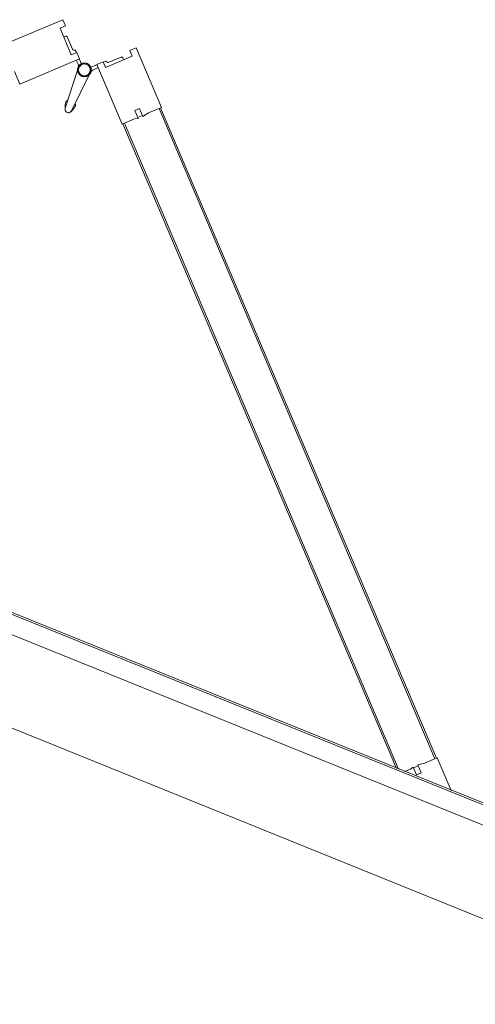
# Model space of a CAD drawing. Header units: inches. Extents: x 424 to 2043, y -237 to 445.
# Tile 113 of 256: x 744.176 to 744.71, y -107.922 to -106.767. Entities that reach past the tile are written whole.
import ezdxf

# ---------------------------------------------------------------- set-up
doc = ezdxf.new("R2010")
doc.units = ezdxf.units.IN
doc.header["$MEASUREMENT"] = 0
doc.layers.add('A-DOOR', color=31, linetype='Continuous', lineweight=9)

# ---------------------------------------------------------------- blocks, each defined once
blk = doc.blocks.new('5-panel_Bi-fold_external_door_10806 - Type 1-225860-اول')
at = {"layer": 'A-DOOR'}
for p, q in [((-1.6227, 0.7434), (-1.6764, 0.6897)), ((-1.617, 0.7378), (-1.6227, 0.7434)), ((-1.5305, 0.7449), (-1.5362, 0.7393)), ((-1.4768, 0.6912), (-1.5305, 0.7449)), ((-1.6219, 0.7328), (-1.617, 0.7378)), ((-1.5979, 0.7088), (-1.6219, 0.7328)), ((-1.5312, 0.7343), (-1.5553, 0.7103)), ((-1.5429, 0.7284), (-1.554, 0.7173)), ((-1.539, 0.7266), (-1.5407, 0.7284)), ((-1.539, 0.7266), (-1.5407, 0.7284)), ((-1.539, 0.7266), (-1.5407, 0.7284)), ((-1.5362, 0.7393), (-1.5312, 0.7343)), ((-1.6124, 0.7268), (-1.6142, 0.7251)), ((-1.6124, 0.7268), (-1.6142, 0.7251)), ((-1.6124, 0.7268), (-1.6142, 0.7251)), ((-1.5992, 0.7157), (-1.6103, 0.7268)), ((-1.641, 0.6543), (-1.5873, 0.7081)), ((-1.593, 0.7137), (-1.5979, 0.7088)), ((-1.5931, 0.7136), (-1.5946, 0.715)), ((-1.5873, 0.7081), (-1.593, 0.7137)), ((-1.5901, 0.7052), (-1.5858, 0.701)), ((-1.5821, 0.7025), (-1.5875, 0.7079)), ((-1.5657, 0.7094), (-1.5713, 0.7039)), ((-1.5673, 0.7025), (-1.5631, 0.7068)), ((-1.5602, 0.7153), (-1.5659, 0.7096)), ((-1.5659, 0.7096), (-1.5121, 0.6558)), ((-1.5553, 0.7103), (-1.5602, 0.7153)), ((-1.5586, 0.7165), (-1.56, 0.7151)), ((-1.5844, 0.695), (-1.5811, 0.648)), ((-1.5731, 0.648), (-1.5698, 0.695)), ((-1.5706, 0.7031), (-1.5708, 0.7033)), ((-1.5706, 0.7031), (-1.5708, 0.7033)), ((-1.5706, 0.7031), (-1.5708, 0.7033)), ((-1.5706, 0.7031), (-1.5708, 0.7033)), ((-1.5706, 0.7031), (-1.5708, 0.7033)), ((-1.5706, 0.7031), (-1.5708, 0.7033)), ((-1.5706, 0.7031), (-1.5708, 0.7033)), ((-1.5706, 0.7031), (-1.5708, 0.7033)), ((-1.5706, 0.7031), (-1.5708, 0.7033)), ((-1.4883, 0.6797), (-1.4768, 0.6912)), ((-1.4789, 0.6891), (-1.4775, 0.6905)), ((-1.4789, 0.6891), (-0.8926, 0.1027)), ((-1.4775, 0.6905), (-0.8912, 0.1042)), ((-1.5045, 0.6762), (-1.5003, 0.6804)), ((-1.4974, 0.6691), (-1.5045, 0.6762)), ((-1.5003, 0.6804), (-1.493, 0.6731)), ((-1.4982, 0.6698), (-1.4939, 0.6741)), ((-1.493, 0.6731), (-1.4883, 0.6797)), ((-1.6526, 0.6659), (-1.641, 0.6543)), ((-1.5121, 0.6558), (-1.501, 0.667)), ((-1.501, 0.667), (-1.4974, 0.6691)), ((-1.5827, 0.6523), (-1.5809, 0.647)), ((-1.5827, 0.6523), (-1.5811, 0.648)), ((-1.5809, 0.647), (-1.5827, 0.6523)), ((-1.5809, 0.647), (-1.5811, 0.648)), ((-1.5733, 0.647), (-1.5714, 0.6523)), ((-1.5714, 0.6523), (-1.5733, 0.647)), ((-1.5733, 0.647), (-1.5732, 0.6474)), ((-1.5714, 0.6523), (-1.5731, 0.648)), ((-1.5114, 0.6566), (-1.51, 0.658)), ((-1.5114, 0.6566), (-0.9303, 0.0755)), ((-1.51, 0.658), (-0.9275, 0.0755)), ((-0.8905, 0.1049), (-0.902, 0.0933)), ((-0.8912, 0.1042), (-0.8926, 0.1027)), ((-0.861, 0.0755), (-0.8905, 0.1049)), ((-0.902, 0.0933), (-0.9086, 0.0887)), ((-0.9126, 0.0842), (-0.9147, 0.0807)), ((-0.9055, 0.0771), (-0.9126, 0.0842)), ((-0.9076, 0.0877), (-0.9118, 0.0835)), ((-0.9086, 0.0887), (-0.9012, 0.0814)), ((-0.9012, 0.0814), (-0.9055, 0.0771)), ((2.581, 0.0759), (-2.331, 0.0759)), ((2.581, 0.0737), (-2.331, 0.0737)), ((-0.9147, 0.0807), (-0.9199, 0.0755)), ((-2.331, 0.0516), (2.581, 0.0516)), ((-2.331, -0.05), (2.581, -0.05))]:
    blk.add_line(p, q, dxfattribs=at)
at = {"layer": 'A-DOOR', "flags": 128}
for points in [[(-1.5771, 0.7063), (-1.5774, 0.7063), (-1.5777, 0.7063), (-1.578, 0.7063), (-1.5784, 0.7062), (-1.5787, 0.7062), (-1.579, 0.7061), (-1.5793, 0.706), (-1.5796, 0.7059), (-1.5799, 0.7058), (-1.5802, 0.7057), (-1.5805, 0.7056), (-1.5808, 0.7054), (-1.5811, 0.7053), (-1.5813, 0.7051), (-1.5816, 0.7049), (-1.5819, 0.7048), (-1.5821, 0.7046), (-1.5824, 0.7044), (-1.5826, 0.7041), (-1.5828, 0.7039), (-1.583, 0.7037), (-1.5832, 0.7034), (-1.5834, 0.7032), (-1.5836, 0.7029), (-1.5838, 0.7027), (-1.584, 0.7024), (-1.5841, 0.7021), (-1.5843, 0.7018), (-1.5844, 0.7015), (-1.5845, 0.7012), (-1.5846, 0.7009), (-1.5847, 0.7006), (-1.5848, 0.7003), (-1.5849, 0.7), (-1.585, 0.6997), (-1.585, 0.6994), (-1.585, 0.6991), (-1.5851, 0.6987), (-1.5851, 0.6984), (-1.5851, 0.6981), (-1.5851, 0.6978), (-1.585, 0.6975), (-1.585, 0.6972), (-1.5849, 0.6968), (-1.5849, 0.6965), (-1.5848, 0.6962), (-1.5847, 0.6959), (-1.5846, 0.6956), (-1.5845, 0.6953), (-1.5844, 0.695), (-1.5842, 0.6947), (-1.5841, 0.6944), (-1.5839, 0.6942), (-1.5837, 0.6939), (-1.5836, 0.6936), (-1.5834, 0.6934), (-1.5832, 0.6931), (-1.5829, 0.6929), (-1.5827, 0.6927), (-1.5825, 0.6924), (-1.5822, 0.6922), (-1.582, 0.692), (-1.5817, 0.6918), (-1.5815, 0.6917), (-1.5812, 0.6915), (-1.5809, 0.6913), (-1.5806, 0.6912), (-1.5804, 0.691), (-1.5801, 0.6909), (-1.5798, 0.6908), (-1.5795, 0.6907), (-1.5792, 0.6906), (-1.5788, 0.6905), (-1.5785, 0.6905), (-1.5782, 0.6904), (-1.5779, 0.6904), (-1.5776, 0.6904), (-1.5773, 0.6903), (-1.5771, 0.6903)], [(-1.5771, 0.7063), (-1.5774, 0.7063), (-1.5777, 0.7063), (-1.578, 0.7063), (-1.5784, 0.7062), (-1.5787, 0.7062), (-1.579, 0.7061), (-1.5793, 0.706), (-1.5796, 0.7059), (-1.5799, 0.7058), (-1.5802, 0.7057), (-1.5805, 0.7056), (-1.5808, 0.7054), (-1.5811, 0.7053), (-1.5813, 0.7051), (-1.5816, 0.7049), (-1.5819, 0.7048), (-1.5821, 0.7046), (-1.5824, 0.7044), (-1.5826, 0.7041), (-1.5828, 0.7039), (-1.583, 0.7037)], [(-1.5771, 0.7063), (-1.5774, 0.7063), (-1.5777, 0.7063), (-1.578, 0.7063), (-1.5784, 0.7062), (-1.5787, 0.7062), (-1.579, 0.7061), (-1.5793, 0.706), (-1.5796, 0.7059), (-1.5799, 0.7058), (-1.5802, 0.7057), (-1.5805, 0.7056), (-1.5808, 0.7054), (-1.5811, 0.7053), (-1.5813, 0.7051), (-1.5816, 0.7049), (-1.5819, 0.7048), (-1.5821, 0.7046), (-1.5824, 0.7044), (-1.5826, 0.7041), (-1.5828, 0.7039), (-1.583, 0.7037)], [(-1.5771, 0.7063), (-1.5774, 0.7063), (-1.5777, 0.7063), (-1.578, 0.7063), (-1.5784, 0.7062), (-1.5787, 0.7062), (-1.579, 0.7061), (-1.5793, 0.706), (-1.5796, 0.7059), (-1.5799, 0.7058), (-1.5802, 0.7057), (-1.5805, 0.7056), (-1.5808, 0.7054), (-1.5811, 0.7053), (-1.5813, 0.7051), (-1.5816, 0.7049), (-1.5819, 0.7048), (-1.5821, 0.7046), (-1.5824, 0.7044), (-1.5826, 0.7041), (-1.5828, 0.7039), (-1.583, 0.7037)], [(-1.5771, 0.7063), (-1.5774, 0.7063), (-1.5777, 0.7063), (-1.578, 0.7063), (-1.5784, 0.7062), (-1.5787, 0.7062), (-1.579, 0.7061), (-1.5793, 0.706), (-1.5796, 0.7059), (-1.5799, 0.7058), (-1.5802, 0.7057), (-1.5805, 0.7056), (-1.5808, 0.7054), (-1.5811, 0.7053), (-1.5813, 0.7051), (-1.5816, 0.7049), (-1.5819, 0.7048), (-1.5821, 0.7046), (-1.5824, 0.7044), (-1.5826, 0.7041), (-1.5828, 0.7039), (-1.583, 0.7037)], [(-1.5771, 0.7063), (-1.5774, 0.7063), (-1.5777, 0.7063), (-1.578, 0.7063), (-1.5784, 0.7062), (-1.5787, 0.7062), (-1.579, 0.7061), (-1.5793, 0.706), (-1.5796, 0.7059), (-1.5799, 0.7058), (-1.5802, 0.7057), (-1.5805, 0.7056), (-1.5808, 0.7054), (-1.5811, 0.7053), (-1.5813, 0.7051), (-1.5816, 0.7049), (-1.5819, 0.7048), (-1.5821, 0.7046), (-1.5824, 0.7044), (-1.5826, 0.7041), (-1.5828, 0.7039), (-1.583, 0.7037)], [(-1.5771, 0.7063), (-1.5774, 0.7063), (-1.5777, 0.7063), (-1.578, 0.7063), (-1.5784, 0.7062), (-1.5787, 0.7062), (-1.579, 0.7061), (-1.5793, 0.706), (-1.5796, 0.7059), (-1.5799, 0.7058), (-1.5802, 0.7057), (-1.5805, 0.7056), (-1.5808, 0.7054), (-1.5811, 0.7053), (-1.5813, 0.7051), (-1.5816, 0.7049), (-1.5819, 0.7048), (-1.5821, 0.7046), (-1.5824, 0.7044), (-1.5826, 0.7041), (-1.5828, 0.7039), (-1.583, 0.7037)], [(-1.5771, 0.7063), (-1.5774, 0.7063), (-1.5777, 0.7063), (-1.578, 0.7063), (-1.5784, 0.7062), (-1.5787, 0.7062), (-1.579, 0.7061), (-1.5793, 0.706), (-1.5796, 0.7059), (-1.5799, 0.7058), (-1.5802, 0.7057), (-1.5805, 0.7056), (-1.5808, 0.7054), (-1.5811, 0.7053), (-1.5813, 0.7051), (-1.5816, 0.7049), (-1.5819, 0.7048), (-1.5821, 0.7046), (-1.5824, 0.7044), (-1.5826, 0.7041), (-1.5828, 0.7039), (-1.583, 0.7037)], [(-1.5771, 0.7063), (-1.5774, 0.7063), (-1.5777, 0.7063), (-1.578, 0.7063), (-1.5784, 0.7062), (-1.5787, 0.7062), (-1.579, 0.7061), (-1.5793, 0.706), (-1.5796, 0.7059), (-1.5799, 0.7058), (-1.5802, 0.7057), (-1.5805, 0.7056), (-1.5808, 0.7054), (-1.5811, 0.7053), (-1.5813, 0.7051), (-1.5816, 0.7049), (-1.5819, 0.7048), (-1.5821, 0.7046), (-1.5824, 0.7044), (-1.5826, 0.7041), (-1.5828, 0.7039), (-1.583, 0.7037)], [(-1.5771, 0.7063), (-1.5774, 0.7063), (-1.5777, 0.7063), (-1.578, 0.7063), (-1.5784, 0.7062), (-1.5787, 0.7062), (-1.579, 0.7061), (-1.5793, 0.706), (-1.5796, 0.7059), (-1.5799, 0.7058), (-1.5802, 0.7057), (-1.5805, 0.7056), (-1.5808, 0.7054), (-1.5811, 0.7053), (-1.5813, 0.7051), (-1.5816, 0.7049), (-1.5819, 0.7048), (-1.5821, 0.7046), (-1.5824, 0.7044), (-1.5826, 0.7041), (-1.5828, 0.7039), (-1.583, 0.7037)], [(-1.5771, 0.7063), (-1.5774, 0.7063), (-1.5777, 0.7063), (-1.578, 0.7063), (-1.5784, 0.7062), (-1.5787, 0.7062), (-1.579, 0.7061), (-1.5793, 0.706), (-1.5796, 0.7059), (-1.5799, 0.7058), (-1.5802, 0.7057), (-1.5805, 0.7056), (-1.5808, 0.7054), (-1.5811, 0.7053), (-1.5813, 0.7051), (-1.5816, 0.7049), (-1.5819, 0.7048), (-1.5821, 0.7046), (-1.5824, 0.7044), (-1.5826, 0.7041), (-1.5828, 0.7039), (-1.583, 0.7037)], [(-1.5771, 0.7063), (-1.5774, 0.7063), (-1.5777, 0.7063), (-1.578, 0.7063), (-1.5784, 0.7062), (-1.5787, 0.7062), (-1.579, 0.7061), (-1.5793, 0.706), (-1.5796, 0.7059), (-1.5799, 0.7058), (-1.5802, 0.7057), (-1.5805, 0.7056), (-1.5808, 0.7054), (-1.5811, 0.7053), (-1.5813, 0.7051), (-1.5816, 0.7049), (-1.5819, 0.7048), (-1.5821, 0.7046), (-1.5824, 0.7044), (-1.5826, 0.7041), (-1.5828, 0.7039), (-1.583, 0.7037)], [(-1.5771, 0.7063), (-1.5774, 0.7063), (-1.5777, 0.7063), (-1.578, 0.7063), (-1.5784, 0.7062), (-1.5787, 0.7062), (-1.579, 0.7061), (-1.5793, 0.706), (-1.5796, 0.7059), (-1.5799, 0.7058), (-1.5802, 0.7057), (-1.5805, 0.7056), (-1.5808, 0.7054), (-1.5811, 0.7053), (-1.5813, 0.7051), (-1.5816, 0.7049), (-1.5819, 0.7048), (-1.5821, 0.7046), (-1.5824, 0.7044), (-1.5826, 0.7041), (-1.5828, 0.7039), (-1.583, 0.7037)], [(-1.5771, 0.7063), (-1.5774, 0.7063), (-1.5777, 0.7063), (-1.578, 0.7063), (-1.5784, 0.7062), (-1.5787, 0.7062), (-1.579, 0.7061), (-1.5793, 0.706), (-1.5796, 0.7059), (-1.5799, 0.7058), (-1.5802, 0.7057), (-1.5805, 0.7056), (-1.5808, 0.7054), (-1.5811, 0.7053), (-1.5813, 0.7051), (-1.5816, 0.7049), (-1.5819, 0.7048), (-1.5821, 0.7046), (-1.5824, 0.7044), (-1.5826, 0.7041), (-1.5828, 0.7039), (-1.583, 0.7037)], [(-1.5712, 0.7038), (-1.5714, 0.704), (-1.5717, 0.7042), (-1.5719, 0.7045), (-1.5722, 0.7047), (-1.5724, 0.7048), (-1.5727, 0.705), (-1.573, 0.7052), (-1.5732, 0.7054), (-1.5735, 0.7055), (-1.5738, 0.7056), (-1.5741, 0.7058), (-1.5744, 0.7059), (-1.5747, 0.706), (-1.575, 0.7061), (-1.5753, 0.7061), (-1.5756, 0.7062), (-1.576, 0.7063), (-1.5763, 0.7063), (-1.5766, 0.7063), (-1.5769, 0.7063), (-1.5771, 0.7063)], [(-1.5771, 0.6903), (-1.5768, 0.6903), (-1.5764, 0.6904), (-1.5761, 0.6904), (-1.5758, 0.6904), (-1.5755, 0.6905), (-1.5752, 0.6906), (-1.5749, 0.6907), (-1.5746, 0.6907), (-1.5743, 0.6909), (-1.574, 0.691), (-1.5737, 0.6911), (-1.5734, 0.6912), (-1.5731, 0.6914), (-1.5728, 0.6916), (-1.5726, 0.6917), (-1.5723, 0.6919), (-1.5721, 0.6921), (-1.5718, 0.6923), (-1.5716, 0.6925), (-1.5713, 0.6928), (-1.5711, 0.693), (-1.5709, 0.6932), (-1.5707, 0.6935), (-1.5705, 0.6938), (-1.5704, 0.694), (-1.5702, 0.6943), (-1.57, 0.6946), (-1.5699, 0.6949), (-1.5697, 0.6951), (-1.5696, 0.6954), (-1.5695, 0.6957), (-1.5694, 0.696), (-1.5693, 0.6964), (-1.5693, 0.6967), (-1.5692, 0.697), (-1.5692, 0.6973), (-1.5691, 0.6976), (-1.5691, 0.6979), (-1.5691, 0.6983), (-1.5691, 0.6986), (-1.5691, 0.6989), (-1.5691, 0.6992), (-1.5692, 0.6995), (-1.5692, 0.6998), (-1.5693, 0.7002), (-1.5694, 0.7005), (-1.5695, 0.7008), (-1.5696, 0.7011), (-1.5697, 0.7014), (-1.5698, 0.7017), (-1.5699, 0.702), (-1.5701, 0.7022), (-1.5703, 0.7025), (-1.5704, 0.7028), (-1.5706, 0.7031), (-1.5708, 0.7033), (-1.571, 0.7036), (-1.5712, 0.7038), (-1.5714, 0.704), (-1.5717, 0.7042), (-1.5719, 0.7045), (-1.5722, 0.7047), (-1.5724, 0.7048), (-1.5727, 0.705), (-1.573, 0.7052), (-1.5732, 0.7054), (-1.5735, 0.7055), (-1.5738, 0.7056), (-1.5741, 0.7058), (-1.5744, 0.7059), (-1.5747, 0.706), (-1.575, 0.7061), (-1.5753, 0.7061), (-1.5756, 0.7062), (-1.576, 0.7063), (-1.5763, 0.7063), (-1.5766, 0.7063), (-1.5769, 0.7063), (-1.5771, 0.7063)], [(-1.5712, 0.7038), (-1.5714, 0.704), (-1.5717, 0.7042), (-1.5719, 0.7045), (-1.5722, 0.7047), (-1.5724, 0.7048), (-1.5727, 0.705), (-1.573, 0.7052), (-1.5732, 0.7054), (-1.5735, 0.7055), (-1.5738, 0.7056), (-1.5741, 0.7058), (-1.5744, 0.7059), (-1.5747, 0.706), (-1.575, 0.7061), (-1.5753, 0.7061), (-1.5756, 0.7062), (-1.576, 0.7063), (-1.5763, 0.7063), (-1.5766, 0.7063), (-1.5769, 0.7063), (-1.5771, 0.7063)], [(-1.5712, 0.7038), (-1.5714, 0.704), (-1.5717, 0.7042), (-1.5719, 0.7045), (-1.5722, 0.7047), (-1.5724, 0.7048), (-1.5727, 0.705), (-1.573, 0.7052), (-1.5732, 0.7054), (-1.5735, 0.7055), (-1.5738, 0.7056), (-1.5741, 0.7058), (-1.5744, 0.7059), (-1.5747, 0.706), (-1.575, 0.7061), (-1.5753, 0.7061), (-1.5756, 0.7062), (-1.576, 0.7063), (-1.5763, 0.7063), (-1.5766, 0.7063), (-1.5769, 0.7063), (-1.5771, 0.7063)], [(-1.5712, 0.7038), (-1.5714, 0.704), (-1.5717, 0.7042), (-1.5719, 0.7045), (-1.5722, 0.7047), (-1.5724, 0.7048), (-1.5727, 0.705), (-1.573, 0.7052), (-1.5732, 0.7054), (-1.5735, 0.7055), (-1.5738, 0.7056), (-1.5741, 0.7058), (-1.5744, 0.7059), (-1.5747, 0.706), (-1.575, 0.7061), (-1.5753, 0.7061), (-1.5756, 0.7062), (-1.576, 0.7063), (-1.5763, 0.7063), (-1.5766, 0.7063), (-1.5769, 0.7063), (-1.5771, 0.7063)], [(-1.5741, 0.7058), (-1.5744, 0.7059), (-1.5747, 0.706), (-1.575, 0.7061), (-1.5753, 0.7061), (-1.5756, 0.7062), (-1.576, 0.7063), (-1.5763, 0.7063), (-1.5766, 0.7063)], [(-1.5741, 0.7058), (-1.5744, 0.7059), (-1.5747, 0.706), (-1.575, 0.7061), (-1.5753, 0.7061), (-1.5756, 0.7062), (-1.576, 0.7063), (-1.5763, 0.7063), (-1.5766, 0.7063)], [(-1.5741, 0.7058), (-1.5744, 0.7059), (-1.5747, 0.706), (-1.575, 0.7061), (-1.5753, 0.7061), (-1.5756, 0.7062), (-1.576, 0.7063), (-1.5763, 0.7063), (-1.5766, 0.7063)], [(-1.5741, 0.7058), (-1.5744, 0.7059), (-1.5747, 0.706), (-1.575, 0.7061), (-1.5753, 0.7061), (-1.5756, 0.7062), (-1.576, 0.7063), (-1.5763, 0.7063), (-1.5766, 0.7063)], [(-1.5741, 0.7058), (-1.5744, 0.7059), (-1.5747, 0.706), (-1.575, 0.7061), (-1.5753, 0.7061), (-1.5756, 0.7062), (-1.576, 0.7063), (-1.5763, 0.7063), (-1.5766, 0.7063)], [(-1.5741, 0.7058), (-1.5744, 0.7059), (-1.5747, 0.706), (-1.575, 0.7061), (-1.5753, 0.7061), (-1.5756, 0.7062), (-1.576, 0.7063), (-1.5763, 0.7063), (-1.5766, 0.7063)], [(-1.5741, 0.7058), (-1.5744, 0.7059), (-1.5747, 0.706), (-1.575, 0.7061), (-1.5753, 0.7061), (-1.5756, 0.7062), (-1.576, 0.7063), (-1.5763, 0.7063), (-1.5766, 0.7063)], [(-1.5741, 0.7058), (-1.5744, 0.7059), (-1.5747, 0.706), (-1.575, 0.7061), (-1.5753, 0.7061), (-1.5756, 0.7062), (-1.576, 0.7063), (-1.5763, 0.7063), (-1.5766, 0.7063)], [(-1.5741, 0.7058), (-1.5744, 0.7059), (-1.5747, 0.706), (-1.575, 0.7061), (-1.5753, 0.7061), (-1.5756, 0.7062), (-1.576, 0.7063), (-1.5763, 0.7063), (-1.5766, 0.7063)], [(-1.5712, 0.7038), (-1.5714, 0.704), (-1.5717, 0.7042), (-1.5719, 0.7045), (-1.5722, 0.7047), (-1.5724, 0.7048), (-1.5727, 0.705), (-1.573, 0.7052), (-1.5732, 0.7054), (-1.5735, 0.7055), (-1.5738, 0.7056)], [(-1.5712, 0.7038), (-1.5714, 0.704), (-1.5717, 0.7042), (-1.5719, 0.7045), (-1.5722, 0.7047), (-1.5724, 0.7048), (-1.5727, 0.705), (-1.573, 0.7052), (-1.5732, 0.7054), (-1.5735, 0.7055), (-1.5738, 0.7056)], [(-1.5712, 0.7038), (-1.5714, 0.704), (-1.5717, 0.7042), (-1.5719, 0.7045), (-1.5722, 0.7047), (-1.5724, 0.7048), (-1.5727, 0.705), (-1.573, 0.7052), (-1.5732, 0.7054), (-1.5735, 0.7055), (-1.5738, 0.7056)], [(-1.5712, 0.7038), (-1.5714, 0.704), (-1.5717, 0.7042), (-1.5719, 0.7045), (-1.5722, 0.7047), (-1.5724, 0.7048), (-1.5727, 0.705), (-1.573, 0.7052), (-1.5732, 0.7054), (-1.5735, 0.7055), (-1.5738, 0.7056)], [(-1.5712, 0.7038), (-1.5714, 0.704), (-1.5717, 0.7042), (-1.5719, 0.7045), (-1.5722, 0.7047), (-1.5724, 0.7048), (-1.5727, 0.705), (-1.573, 0.7052), (-1.5732, 0.7054), (-1.5735, 0.7055), (-1.5738, 0.7056)], [(-1.5712, 0.7038), (-1.5714, 0.704), (-1.5717, 0.7042), (-1.5719, 0.7045), (-1.5722, 0.7047), (-1.5724, 0.7048), (-1.5727, 0.705), (-1.573, 0.7052), (-1.5732, 0.7054), (-1.5735, 0.7055), (-1.5738, 0.7056)], [(-1.5712, 0.7038), (-1.5714, 0.704), (-1.5717, 0.7042), (-1.5719, 0.7045), (-1.5722, 0.7047), (-1.5724, 0.7048), (-1.5727, 0.705), (-1.573, 0.7052), (-1.5732, 0.7054), (-1.5735, 0.7055), (-1.5738, 0.7056)], [(-1.5712, 0.7038), (-1.5714, 0.704), (-1.5717, 0.7042), (-1.5719, 0.7045), (-1.5722, 0.7047), (-1.5724, 0.7048), (-1.5727, 0.705), (-1.573, 0.7052), (-1.5732, 0.7054), (-1.5735, 0.7055), (-1.5738, 0.7056)], [(-1.5712, 0.7038), (-1.5714, 0.704), (-1.5717, 0.7042), (-1.5719, 0.7045), (-1.5722, 0.7047), (-1.5724, 0.7048), (-1.5727, 0.705), (-1.573, 0.7052), (-1.5732, 0.7054), (-1.5735, 0.7055), (-1.5738, 0.7056)], [(-1.5845, 0.7012), (-1.5846, 0.7009), (-1.5847, 0.7006), (-1.5848, 0.7003), (-1.5849, 0.7), (-1.585, 0.6997), (-1.585, 0.6994), (-1.585, 0.6991), (-1.5851, 0.6987), (-1.5851, 0.6984), (-1.5851, 0.6981), (-1.5851, 0.6978), (-1.585, 0.6975), (-1.585, 0.6972), (-1.5849, 0.6968), (-1.5849, 0.6965), (-1.5848, 0.6962), (-1.5847, 0.6959), (-1.5846, 0.6956), (-1.5845, 0.6953)], [(-1.5845, 0.7012), (-1.5846, 0.7009), (-1.5847, 0.7006), (-1.5848, 0.7003), (-1.5849, 0.7), (-1.585, 0.6997), (-1.585, 0.6994), (-1.585, 0.6991), (-1.5851, 0.6987), (-1.5851, 0.6984), (-1.5851, 0.6981), (-1.5851, 0.6978), (-1.585, 0.6975), (-1.585, 0.6972), (-1.5849, 0.6968), (-1.5849, 0.6965), (-1.5848, 0.6962), (-1.5847, 0.6959), (-1.5846, 0.6956), (-1.5845, 0.6953)], [(-1.5845, 0.7012), (-1.5846, 0.7009), (-1.5847, 0.7006), (-1.5848, 0.7003), (-1.5849, 0.7), (-1.585, 0.6997), (-1.585, 0.6994), (-1.585, 0.6991), (-1.5851, 0.6987), (-1.5851, 0.6984), (-1.5851, 0.6981), (-1.5851, 0.6978), (-1.585, 0.6975), (-1.585, 0.6972), (-1.5849, 0.6968), (-1.5849, 0.6965), (-1.5848, 0.6962), (-1.5847, 0.6959), (-1.5846, 0.6956), (-1.5845, 0.6953)], [(-1.5845, 0.7012), (-1.5846, 0.7009), (-1.5847, 0.7006), (-1.5848, 0.7003), (-1.5849, 0.7), (-1.585, 0.6997), (-1.585, 0.6994), (-1.585, 0.6991), (-1.5851, 0.6987), (-1.5851, 0.6984), (-1.5851, 0.6981), (-1.5851, 0.6978), (-1.585, 0.6975), (-1.585, 0.6972), (-1.5849, 0.6968), (-1.5849, 0.6965), (-1.5848, 0.6962), (-1.5847, 0.6959), (-1.5846, 0.6956), (-1.5845, 0.6953)], [(-1.5845, 0.7012), (-1.5846, 0.7009), (-1.5847, 0.7006), (-1.5848, 0.7003), (-1.5849, 0.7), (-1.585, 0.6997), (-1.585, 0.6994), (-1.585, 0.6991), (-1.5851, 0.6987), (-1.5851, 0.6984), (-1.5851, 0.6981), (-1.5851, 0.6978), (-1.585, 0.6975), (-1.585, 0.6972), (-1.5849, 0.6968), (-1.5849, 0.6965), (-1.5848, 0.6962), (-1.5847, 0.6959), (-1.5846, 0.6956), (-1.5845, 0.6953)], [(-1.5845, 0.7012), (-1.5846, 0.7009), (-1.5847, 0.7006), (-1.5848, 0.7003), (-1.5849, 0.7), (-1.585, 0.6997), (-1.585, 0.6994), (-1.585, 0.6991), (-1.5851, 0.6987), (-1.5851, 0.6984), (-1.5851, 0.6981), (-1.5851, 0.6978), (-1.585, 0.6975), (-1.585, 0.6972), (-1.5849, 0.6968), (-1.5849, 0.6965), (-1.5848, 0.6962), (-1.5847, 0.6959), (-1.5846, 0.6956), (-1.5845, 0.6953), (-1.5844, 0.695), (-1.5842, 0.6947), (-1.5841, 0.6944), (-1.5839, 0.6942), (-1.5837, 0.6939), (-1.5836, 0.6936), (-1.5834, 0.6934), (-1.5832, 0.6931), (-1.5829, 0.6929), (-1.5827, 0.6927), (-1.5825, 0.6924), (-1.5822, 0.6922), (-1.582, 0.692), (-1.5817, 0.6918), (-1.5815, 0.6917), (-1.5812, 0.6915), (-1.5809, 0.6913), (-1.5806, 0.6912), (-1.5804, 0.691)], [(-1.5845, 0.7012), (-1.5846, 0.7009), (-1.5847, 0.7006), (-1.5848, 0.7003), (-1.5849, 0.7), (-1.585, 0.6997), (-1.585, 0.6994), (-1.585, 0.6991), (-1.5851, 0.6987), (-1.5851, 0.6984), (-1.5851, 0.6981), (-1.5851, 0.6978), (-1.585, 0.6975), (-1.585, 0.6972), (-1.5849, 0.6968), (-1.5849, 0.6965), (-1.5848, 0.6962), (-1.5847, 0.6959), (-1.5846, 0.6956), (-1.5845, 0.6953), (-1.5844, 0.695), (-1.5842, 0.6947), (-1.5841, 0.6944), (-1.5839, 0.6942), (-1.5837, 0.6939), (-1.5836, 0.6936), (-1.5834, 0.6934), (-1.5832, 0.6931), (-1.5829, 0.6929), (-1.5827, 0.6927), (-1.5825, 0.6924), (-1.5822, 0.6922), (-1.582, 0.692), (-1.5817, 0.6918), (-1.5815, 0.6917), (-1.5812, 0.6915), (-1.5809, 0.6913), (-1.5806, 0.6912), (-1.5804, 0.691)], [(-1.5845, 0.7012), (-1.5846, 0.7009), (-1.5847, 0.7006), (-1.5848, 0.7003), (-1.5849, 0.7), (-1.585, 0.6997), (-1.585, 0.6994), (-1.585, 0.6991), (-1.5851, 0.6987), (-1.5851, 0.6984), (-1.5851, 0.6981), (-1.5851, 0.6978), (-1.585, 0.6975), (-1.585, 0.6972), (-1.5849, 0.6968), (-1.5849, 0.6965), (-1.5848, 0.6962), (-1.5847, 0.6959), (-1.5846, 0.6956), (-1.5845, 0.6953), (-1.5844, 0.695), (-1.5842, 0.6947), (-1.5841, 0.6944), (-1.5839, 0.6942), (-1.5837, 0.6939), (-1.5836, 0.6936), (-1.5834, 0.6934), (-1.5832, 0.6931), (-1.5829, 0.6929), (-1.5827, 0.6927), (-1.5825, 0.6924), (-1.5822, 0.6922), (-1.582, 0.692), (-1.5817, 0.6918), (-1.5815, 0.6917), (-1.5812, 0.6915), (-1.5809, 0.6913), (-1.5806, 0.6912), (-1.5804, 0.691)], [(-1.5845, 0.7012), (-1.5846, 0.7009), (-1.5847, 0.7006), (-1.5848, 0.7003), (-1.5849, 0.7), (-1.585, 0.6997), (-1.585, 0.6994), (-1.585, 0.6991), (-1.5851, 0.6987), (-1.5851, 0.6984), (-1.5851, 0.6981), (-1.5851, 0.6978), (-1.585, 0.6975), (-1.585, 0.6972), (-1.5849, 0.6968), (-1.5849, 0.6965), (-1.5848, 0.6962), (-1.5847, 0.6959), (-1.5846, 0.6956), (-1.5845, 0.6953), (-1.5844, 0.695), (-1.5842, 0.6947), (-1.5841, 0.6944), (-1.5839, 0.6942), (-1.5837, 0.6939), (-1.5836, 0.6936), (-1.5834, 0.6934), (-1.5832, 0.6931), (-1.5829, 0.6929), (-1.5827, 0.6927), (-1.5825, 0.6924), (-1.5822, 0.6922), (-1.582, 0.692), (-1.5817, 0.6918), (-1.5815, 0.6917), (-1.5812, 0.6915), (-1.5809, 0.6913), (-1.5806, 0.6912), (-1.5804, 0.691)], [(-1.5845, 0.7012), (-1.5846, 0.7009), (-1.5847, 0.7006), (-1.5848, 0.7003), (-1.5849, 0.7), (-1.585, 0.6997), (-1.585, 0.6994), (-1.585, 0.6991), (-1.5851, 0.6987), (-1.5851, 0.6984), (-1.5851, 0.6981), (-1.5851, 0.6978), (-1.585, 0.6975), (-1.585, 0.6972), (-1.5849, 0.6968), (-1.5849, 0.6965), (-1.5848, 0.6962), (-1.5847, 0.6959), (-1.5846, 0.6956), (-1.5845, 0.6953)], [(-1.5845, 0.7012), (-1.5846, 0.7009), (-1.5847, 0.7006), (-1.5848, 0.7003), (-1.5849, 0.7), (-1.585, 0.6997), (-1.585, 0.6994), (-1.585, 0.6991), (-1.5851, 0.6987), (-1.5851, 0.6984), (-1.5851, 0.6981), (-1.5851, 0.6978), (-1.585, 0.6975), (-1.585, 0.6972), (-1.5849, 0.6968), (-1.5849, 0.6965), (-1.5848, 0.6962), (-1.5847, 0.6959), (-1.5846, 0.6956), (-1.5845, 0.6953)], [(-1.5845, 0.7012), (-1.5846, 0.7009), (-1.5847, 0.7006), (-1.5848, 0.7003), (-1.5849, 0.7), (-1.585, 0.6997), (-1.585, 0.6994), (-1.585, 0.6991), (-1.5851, 0.6987), (-1.5851, 0.6984), (-1.5851, 0.6981), (-1.5851, 0.6978), (-1.585, 0.6975), (-1.585, 0.6972), (-1.5849, 0.6968), (-1.5849, 0.6965), (-1.5848, 0.6962), (-1.5847, 0.6959), (-1.5846, 0.6956), (-1.5845, 0.6953)], [(-1.5845, 0.7012), (-1.5846, 0.7009), (-1.5847, 0.7006), (-1.5848, 0.7003), (-1.5849, 0.7), (-1.585, 0.6997), (-1.585, 0.6994), (-1.585, 0.6991), (-1.5851, 0.6987), (-1.5851, 0.6984), (-1.5851, 0.6981), (-1.5851, 0.6978), (-1.585, 0.6975), (-1.585, 0.6972), (-1.5849, 0.6968), (-1.5849, 0.6965), (-1.5848, 0.6962), (-1.5847, 0.6959), (-1.5846, 0.6956), (-1.5845, 0.6953)], [(-1.5771, 0.6903), (-1.5768, 0.6903), (-1.5764, 0.6904), (-1.5761, 0.6904), (-1.5758, 0.6904), (-1.5755, 0.6905), (-1.5752, 0.6906), (-1.5749, 0.6907), (-1.5746, 0.6907), (-1.5743, 0.6909), (-1.574, 0.691), (-1.5737, 0.6911), (-1.5734, 0.6912), (-1.5731, 0.6914), (-1.5728, 0.6916), (-1.5726, 0.6917), (-1.5723, 0.6919), (-1.5721, 0.6921), (-1.5718, 0.6923), (-1.5716, 0.6925), (-1.5713, 0.6928), (-1.5711, 0.693), (-1.5709, 0.6932), (-1.5707, 0.6935), (-1.5705, 0.6938), (-1.5704, 0.694), (-1.5702, 0.6943), (-1.57, 0.6946), (-1.5699, 0.6949), (-1.5697, 0.6951), (-1.5696, 0.6954), (-1.5695, 0.6957), (-1.5694, 0.696), (-1.5693, 0.6964), (-1.5693, 0.6967), (-1.5692, 0.697), (-1.5692, 0.6973), (-1.5691, 0.6976), (-1.5691, 0.6979), (-1.5691, 0.6983), (-1.5691, 0.6986), (-1.5691, 0.6989), (-1.5691, 0.6992), (-1.5692, 0.6995), (-1.5692, 0.6998), (-1.5693, 0.7002), (-1.5694, 0.7005), (-1.5695, 0.7008), (-1.5696, 0.7011), (-1.5697, 0.7014), (-1.5698, 0.7017), (-1.5699, 0.702), (-1.5701, 0.7022), (-1.5703, 0.7025), (-1.5704, 0.7028), (-1.5706, 0.7031), (-1.5708, 0.7033)], [(-1.5771, 0.6903), (-1.5768, 0.6903), (-1.5764, 0.6904), (-1.5761, 0.6904), (-1.5758, 0.6904), (-1.5755, 0.6905), (-1.5752, 0.6906), (-1.5749, 0.6907), (-1.5746, 0.6907), (-1.5743, 0.6909), (-1.574, 0.691), (-1.5737, 0.6911), (-1.5734, 0.6912), (-1.5731, 0.6914), (-1.5728, 0.6916), (-1.5726, 0.6917), (-1.5723, 0.6919), (-1.5721, 0.6921), (-1.5718, 0.6923), (-1.5716, 0.6925), (-1.5713, 0.6928), (-1.5711, 0.693), (-1.5709, 0.6932), (-1.5707, 0.6935), (-1.5705, 0.6938), (-1.5704, 0.694), (-1.5702, 0.6943), (-1.57, 0.6946), (-1.5699, 0.6949), (-1.5697, 0.6951), (-1.5696, 0.6954), (-1.5695, 0.6957), (-1.5694, 0.696), (-1.5693, 0.6964), (-1.5693, 0.6967), (-1.5692, 0.697), (-1.5692, 0.6973), (-1.5691, 0.6976), (-1.5691, 0.6979), (-1.5691, 0.6983), (-1.5691, 0.6986), (-1.5691, 0.6989), (-1.5691, 0.6992), (-1.5692, 0.6995), (-1.5692, 0.6998), (-1.5693, 0.7002), (-1.5694, 0.7005), (-1.5695, 0.7008), (-1.5696, 0.7011), (-1.5697, 0.7014), (-1.5698, 0.7017), (-1.5699, 0.702), (-1.5701, 0.7022), (-1.5703, 0.7025), (-1.5704, 0.7028), (-1.5706, 0.7031), (-1.5708, 0.7033)], [(-1.5771, 0.6903), (-1.5768, 0.6903), (-1.5764, 0.6904), (-1.5761, 0.6904), (-1.5758, 0.6904), (-1.5755, 0.6905), (-1.5752, 0.6906), (-1.5749, 0.6907), (-1.5746, 0.6907), (-1.5743, 0.6909), (-1.574, 0.691), (-1.5737, 0.6911), (-1.5734, 0.6912), (-1.5731, 0.6914), (-1.5728, 0.6916), (-1.5726, 0.6917), (-1.5723, 0.6919), (-1.5721, 0.6921), (-1.5718, 0.6923), (-1.5716, 0.6925), (-1.5713, 0.6928), (-1.5711, 0.693), (-1.5709, 0.6932), (-1.5707, 0.6935), (-1.5705, 0.6938), (-1.5704, 0.694), (-1.5702, 0.6943), (-1.57, 0.6946), (-1.5699, 0.6949), (-1.5697, 0.6951), (-1.5696, 0.6954), (-1.5695, 0.6957), (-1.5694, 0.696), (-1.5693, 0.6964), (-1.5693, 0.6967), (-1.5692, 0.697), (-1.5692, 0.6973), (-1.5691, 0.6976), (-1.5691, 0.6979), (-1.5691, 0.6983), (-1.5691, 0.6986), (-1.5691, 0.6989), (-1.5691, 0.6992), (-1.5692, 0.6995), (-1.5692, 0.6998), (-1.5693, 0.7002), (-1.5694, 0.7005), (-1.5695, 0.7008), (-1.5696, 0.7011), (-1.5697, 0.7014), (-1.5698, 0.7017), (-1.5699, 0.702), (-1.5701, 0.7022), (-1.5703, 0.7025), (-1.5704, 0.7028), (-1.5706, 0.7031), (-1.5708, 0.7033)], [(-1.5771, 0.6903), (-1.5768, 0.6903), (-1.5764, 0.6904), (-1.5761, 0.6904), (-1.5758, 0.6904), (-1.5755, 0.6905), (-1.5752, 0.6906), (-1.5749, 0.6907), (-1.5746, 0.6907), (-1.5743, 0.6909), (-1.574, 0.691), (-1.5737, 0.6911), (-1.5734, 0.6912), (-1.5731, 0.6914), (-1.5728, 0.6916), (-1.5726, 0.6917), (-1.5723, 0.6919), (-1.5721, 0.6921), (-1.5718, 0.6923), (-1.5716, 0.6925), (-1.5713, 0.6928), (-1.5711, 0.693), (-1.5709, 0.6932), (-1.5707, 0.6935), (-1.5705, 0.6938), (-1.5704, 0.694), (-1.5702, 0.6943), (-1.57, 0.6946), (-1.5699, 0.6949), (-1.5697, 0.6951), (-1.5696, 0.6954), (-1.5695, 0.6957), (-1.5694, 0.696), (-1.5693, 0.6964), (-1.5693, 0.6967), (-1.5692, 0.697), (-1.5692, 0.6973), (-1.5691, 0.6976), (-1.5691, 0.6979), (-1.5691, 0.6983), (-1.5691, 0.6986), (-1.5691, 0.6989), (-1.5691, 0.6992), (-1.5692, 0.6995), (-1.5692, 0.6998), (-1.5693, 0.7002), (-1.5694, 0.7005), (-1.5695, 0.7008), (-1.5696, 0.7011), (-1.5697, 0.7014), (-1.5698, 0.7017), (-1.5699, 0.702), (-1.5701, 0.7022), (-1.5703, 0.7025), (-1.5704, 0.7028), (-1.5706, 0.7031), (-1.5708, 0.7033)], [(-1.5696, 0.6954), (-1.5695, 0.6957), (-1.5694, 0.696), (-1.5693, 0.6964), (-1.5693, 0.6967), (-1.5692, 0.697), (-1.5692, 0.6973), (-1.5691, 0.6976), (-1.5691, 0.6979), (-1.5691, 0.6983), (-1.5691, 0.6986), (-1.5691, 0.6989), (-1.5691, 0.6992), (-1.5692, 0.6995), (-1.5692, 0.6998), (-1.5693, 0.7002), (-1.5694, 0.7005), (-1.5695, 0.7008), (-1.5696, 0.7011), (-1.5697, 0.7014), (-1.5698, 0.7017), (-1.5699, 0.702), (-1.5701, 0.7022)], [(-1.5696, 0.6954), (-1.5695, 0.6957), (-1.5694, 0.696), (-1.5693, 0.6964), (-1.5693, 0.6967), (-1.5692, 0.697), (-1.5692, 0.6973), (-1.5691, 0.6976), (-1.5691, 0.6979), (-1.5691, 0.6983), (-1.5691, 0.6986), (-1.5691, 0.6989), (-1.5691, 0.6992), (-1.5692, 0.6995), (-1.5692, 0.6998), (-1.5693, 0.7002), (-1.5694, 0.7005), (-1.5695, 0.7008), (-1.5696, 0.7011), (-1.5697, 0.7014), (-1.5698, 0.7017), (-1.5699, 0.702)], [(-1.5696, 0.6954), (-1.5695, 0.6957), (-1.5694, 0.696), (-1.5693, 0.6964), (-1.5693, 0.6967), (-1.5692, 0.697), (-1.5692, 0.6973), (-1.5691, 0.6976), (-1.5691, 0.6979), (-1.5691, 0.6983), (-1.5691, 0.6986), (-1.5691, 0.6989), (-1.5691, 0.6992), (-1.5692, 0.6995), (-1.5692, 0.6998), (-1.5693, 0.7002), (-1.5694, 0.7005), (-1.5695, 0.7008), (-1.5696, 0.7011), (-1.5697, 0.7014), (-1.5698, 0.7017), (-1.5699, 0.702)], [(-1.5696, 0.6954), (-1.5695, 0.6957), (-1.5694, 0.696), (-1.5693, 0.6964), (-1.5693, 0.6967), (-1.5692, 0.697), (-1.5692, 0.6973), (-1.5691, 0.6976), (-1.5691, 0.6979), (-1.5691, 0.6983), (-1.5691, 0.6986), (-1.5691, 0.6989), (-1.5691, 0.6992), (-1.5692, 0.6995), (-1.5692, 0.6998), (-1.5693, 0.7002), (-1.5694, 0.7005), (-1.5695, 0.7008), (-1.5696, 0.7011), (-1.5697, 0.7014), (-1.5698, 0.7017), (-1.5699, 0.702)], [(-1.5696, 0.6954), (-1.5695, 0.6957), (-1.5694, 0.696), (-1.5693, 0.6964), (-1.5693, 0.6967), (-1.5692, 0.697), (-1.5692, 0.6973), (-1.5691, 0.6976), (-1.5691, 0.6979), (-1.5691, 0.6983), (-1.5691, 0.6986), (-1.5691, 0.6989), (-1.5691, 0.6992), (-1.5692, 0.6995), (-1.5692, 0.6998), (-1.5693, 0.7002), (-1.5694, 0.7005), (-1.5695, 0.7008), (-1.5696, 0.7011), (-1.5697, 0.7014), (-1.5698, 0.7017), (-1.5699, 0.702)], [(-1.5696, 0.6954), (-1.5695, 0.6957), (-1.5694, 0.696), (-1.5693, 0.6964), (-1.5693, 0.6967), (-1.5692, 0.697), (-1.5692, 0.6973), (-1.5691, 0.6976), (-1.5691, 0.6979), (-1.5691, 0.6983), (-1.5691, 0.6986), (-1.5691, 0.6989), (-1.5691, 0.6992), (-1.5692, 0.6995), (-1.5692, 0.6998), (-1.5693, 0.7002), (-1.5694, 0.7005), (-1.5695, 0.7008), (-1.5696, 0.7011), (-1.5697, 0.7014), (-1.5698, 0.7017), (-1.5699, 0.702)], [(-1.5696, 0.6954), (-1.5695, 0.6957), (-1.5694, 0.696), (-1.5693, 0.6964), (-1.5693, 0.6967), (-1.5692, 0.697), (-1.5692, 0.6973), (-1.5691, 0.6976), (-1.5691, 0.6979), (-1.5691, 0.6983), (-1.5691, 0.6986), (-1.5691, 0.6989), (-1.5691, 0.6992), (-1.5692, 0.6995), (-1.5692, 0.6998), (-1.5693, 0.7002), (-1.5694, 0.7005), (-1.5695, 0.7008), (-1.5696, 0.7011), (-1.5697, 0.7014), (-1.5698, 0.7017), (-1.5699, 0.702)], [(-1.5696, 0.6954), (-1.5695, 0.6957), (-1.5694, 0.696), (-1.5693, 0.6964), (-1.5693, 0.6967), (-1.5692, 0.697), (-1.5692, 0.6973), (-1.5691, 0.6976), (-1.5691, 0.6979), (-1.5691, 0.6983), (-1.5691, 0.6986), (-1.5691, 0.6989), (-1.5691, 0.6992), (-1.5692, 0.6995), (-1.5692, 0.6998), (-1.5693, 0.7002), (-1.5694, 0.7005), (-1.5695, 0.7008), (-1.5696, 0.7011), (-1.5697, 0.7014), (-1.5698, 0.7017), (-1.5699, 0.702)], [(-1.5696, 0.6954), (-1.5695, 0.6957), (-1.5694, 0.696), (-1.5693, 0.6964), (-1.5693, 0.6967), (-1.5692, 0.697), (-1.5692, 0.6973), (-1.5691, 0.6976), (-1.5691, 0.6979), (-1.5691, 0.6983), (-1.5691, 0.6986), (-1.5691, 0.6989), (-1.5691, 0.6992), (-1.5692, 0.6995), (-1.5692, 0.6998), (-1.5693, 0.7002), (-1.5694, 0.7005), (-1.5695, 0.7008), (-1.5696, 0.7011), (-1.5697, 0.7014), (-1.5698, 0.7017), (-1.5699, 0.702)], [(-1.5801, 0.6909), (-1.5798, 0.6908), (-1.5795, 0.6907), (-1.5792, 0.6906), (-1.5788, 0.6905), (-1.5785, 0.6905), (-1.5782, 0.6904), (-1.5779, 0.6904), (-1.5776, 0.6904), (-1.5773, 0.6903), (-1.5771, 0.6903)], [(-1.5801, 0.6909), (-1.5798, 0.6908), (-1.5795, 0.6907), (-1.5792, 0.6906), (-1.5788, 0.6905), (-1.5785, 0.6905), (-1.5782, 0.6904), (-1.5779, 0.6904), (-1.5776, 0.6904), (-1.5773, 0.6903), (-1.5771, 0.6903)], [(-1.5801, 0.6909), (-1.5798, 0.6908), (-1.5795, 0.6907), (-1.5792, 0.6906), (-1.5788, 0.6905), (-1.5785, 0.6905), (-1.5782, 0.6904), (-1.5779, 0.6904), (-1.5776, 0.6904), (-1.5773, 0.6903), (-1.5771, 0.6903)], [(-1.5801, 0.6909), (-1.5798, 0.6908), (-1.5795, 0.6907), (-1.5792, 0.6906), (-1.5788, 0.6905), (-1.5785, 0.6905), (-1.5782, 0.6904), (-1.5779, 0.6904), (-1.5776, 0.6904), (-1.5773, 0.6903), (-1.5771, 0.6903)]]:
    blk.add_lwpolyline(points, dxfattribs=at)
at = {"layer": 'A-DOOR'}
for centre, radius, start, end in [((-1.5418, 0.7273), 0.0015, 45, 135), ((-1.5418, 0.7273), 0.0015, 45, 120), ((-1.5418, 0.7273), 0.0015, 45, 120), ((-1.6114, 0.7258), 0.0015, 45, 135), ((-1.6114, 0.7258), 0.0015, 45, 135), ((-1.6114, 0.7258), 0.0015, 45, 135), ((-1.5572, 0.7151), 0.002, 63.21, 135), ((-1.5572, 0.7151), 0.002, 91.926, 135), ((-1.5572, 0.7151), 0.002, 91.926, 135), ((-1.5554, 0.7187), 0.002, 243.21, 315), ((-1.5554, 0.7187), 0.002, 243.21, 300.642), ((-1.5554, 0.7187), 0.002, 243.21, 300.642), ((-1.5978, 0.7171), 0.002, 225, 296.79), ((-1.5978, 0.7171), 0.002, 225, 268.074), ((-1.5978, 0.7171), 0.002, 225, 268.074), ((-1.5979, 0.7102), 0.001, 240, 285), ((-1.5979, 0.7102), 0.001, 240, 285), ((-1.5979, 0.7102), 0.001, 240, 285), ((-1.596, 0.7136), 0.002, 45, 116.79), ((-1.5771, 0.6983), 0.007, 90, 270), ((-1.5771, 0.6983), 0.00801, 117.8469, 138.6428), ((-1.5771, 0.6983), 0.008, 118.4089, 138.5191), ((-1.5771, 0.6983), 0.00801, 73.9595, 106.0405), ((-1.5771, 0.6983), 0.008, 90, 105.2946), ((-1.5771, 0.6983), 0.008, 74.7054, 90), ((-1.5771, 0.6983), 0.007, 270, 90), ((-1.5771, 0.6983), 0.00801, 335.6219, 62.1531), ((-1.5771, 0.6983), 0.008, 298.4089, 61.5911), ((-1.5553, 0.7117), 0.001, 255, 300), ((-1.5553, 0.7117), 0.001, 255, 300), ((-1.5553, 0.7117), 0.001, 255, 300), ((-1.5901, 0.6967), 0.00601, 0.5847, 45), ((-1.5901, 0.6967), 0.00601, 15.3898, 45), ((-1.5901, 0.6967), 0.00601, 15.3898, 45), ((-1.5771, 0.6983), 0.00801, 154.9112, 204.3781), ((-1.5771, 0.6983), 0.008, 155.5174, 241.5911), ((-1.5771, 0.6983), 0.008, 155.5174, 167.5738), ((-1.5771, 0.6983), 0.007, 150, 210), ((-1.5771, 0.6983), 0.007, 150, 210), ((-1.5771, 0.6983), 0.007, 150, 210), ((-1.5771, 0.6983), 0.007, 150, 210), ((-1.5761, 0.6969), 0.00801, 151.3888, 180.5847), ((-1.5771, 0.6984), 0.00801, 359.4153, 43.2092), ((-1.5771, 0.6984), 0.00801, 359.4153, 43.2092), ((-1.5771, 0.6984), 0.00801, 359.4153, 43.2092), ((-1.5771, 0.6983), 0.007, 330, 30), ((-1.5771, 0.6983), 0.007, 330, 30), ((-1.5771, 0.6983), 0.007, 330, 30), ((-1.5771, 0.6983), 0.007, 330, 30), ((-1.5771, 0.6983), 0.008, 12.4262, 30), ((-1.5631, 0.6982), 0.00601, 135, 179.4153), ((-1.5631, 0.6982), 0.00601, 135, 179.4153), ((-1.5631, 0.6982), 0.00601, 135, 179.4153), ((-1.5771, 0.6983), 0.008, 254.7054, 270), ((-1.5771, 0.6983), 0.008, 270, 285.2946), ((-1.5771, 0.6543), 0.00601, 141.4622, 199.4712), ((-1.5771, 0.6543), 0.00601, 141.4622, 199.4712), ((-1.5771, 0.6483), 0.004, 184.014, 355.986), ((-1.5771, 0.6543), 0.00601, 340.5288, 38.5378), ((-1.5771, 0.6543), 0.00601, 340.5288, 38.5378), ((-1.5771, 0.6483), 0.004, 199.4712, 340.5288), ((-1.5771, 0.6483), 0.004, 199.4712, 340.5288)]:
    blk.add_arc(centre, radius, start, end, dxfattribs=at)

msp = doc.modelspace()

# ---------------------------------------------------------------- block references
at = {"layer": 'A-DOOR', "rotation": 337.9823304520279}
msp.add_blockref('5-panel_Bi-fold_external_door_10806 - Type 1-225860-اول', (745.452, -108.0641), dxfattribs=at)

doc.saveas('drawing.dxf')
